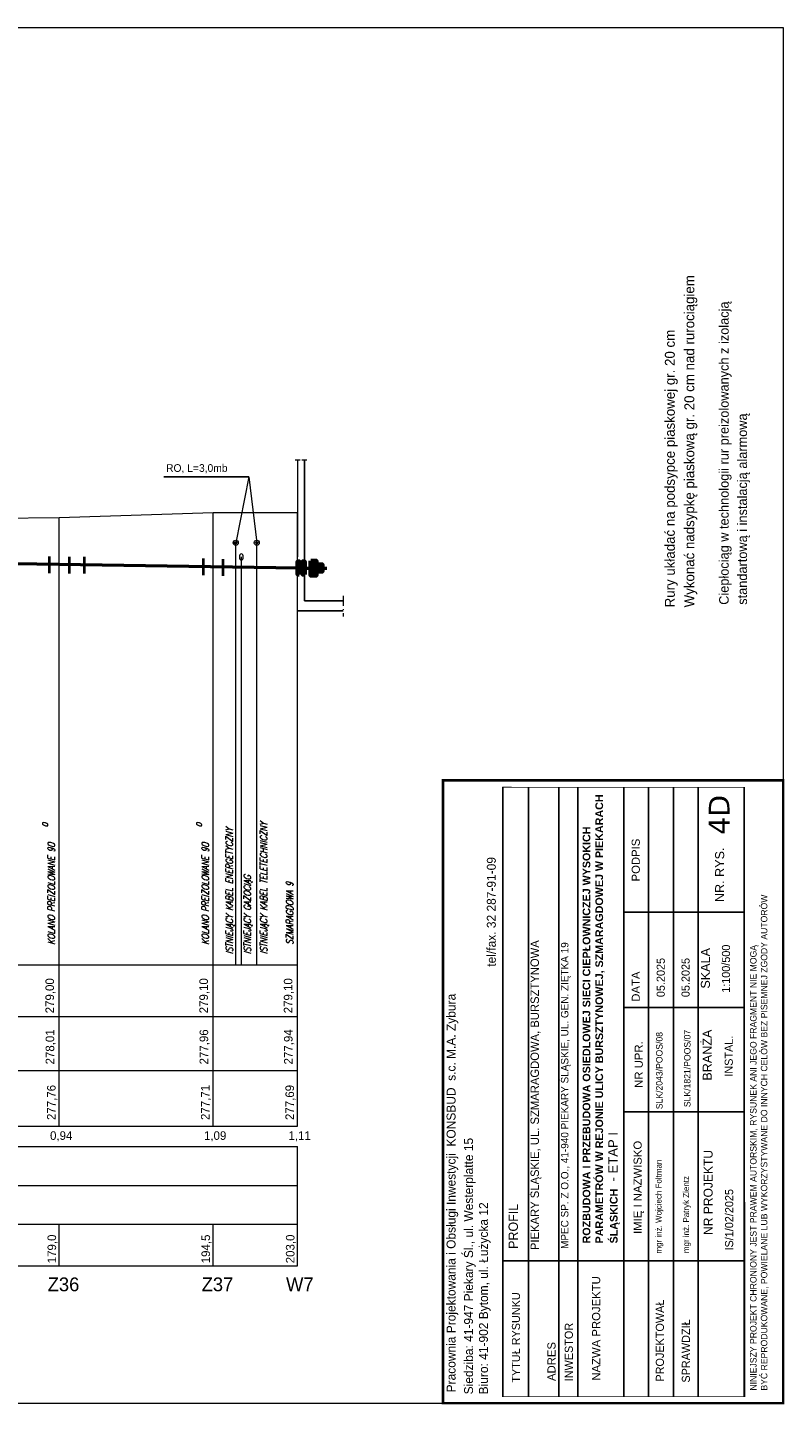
# Model space of a CAD drawing. Extents: x 6567519 to 6569315, y 5583523 to 5585607.
# Tile 55 of 67: x 6567952 to 6568104, y 5584756 to 5585033. Entities that reach past the tile are written whole.
import ezdxf

# ---------------------------------------------------------------- set-up
doc = ezdxf.new("R2010")
doc.units = 0
doc.linetypes.add('GAK', pattern=[3.5, 2, -0.7, 0.1, -0.7])
doc.linetypes.add('KOC', pattern=[2, 1.5, -0.5])
for name, color, linetype, lineweight in [('0-przyłącze', 7, 'CONTINUOUS', 50), ('monitorigng', 220, 'KOC', 30), ('pomocnicza', 140, 'CONTINUOUS', 30), ('siec', 7, 'GAK', 70), ('tekst', 2, 'CONTINUOUS', 20)]:
    doc.layers.add(name, color=color, linetype=linetype, lineweight=lineweight)
for name, color, linetype in [('_D.OBRZEŻE', 43, 'CONTINUOUS'), ('tabela', 141, 'CONTINUOUS'), ('teren', 7, 'CONTINUOUS')]:
    doc.layers.add(name, color=color, linetype=linetype)
doc.styles.add('Opisy018', font='verdana.ttf', dxfattribs={"height": 20})
doc.styles.add('ULICA', font='SIMPLEX', dxfattribs={"width": 0.8, "oblique": 15.00003, "height": 1.25})

msp = doc.modelspace()

# ---------------------------------------------------------------- hatches: boundary and pattern name
at = {"layer": 'siec', "linetype": 'Continuous'}
for points in [[(6568006.114, 5584925.811), (6568006.409, 5584925.811), (6568006.41, 5584923.202), (6568006.114, 5584923.202)], [(6568007.169, 5584925.811), (6568007.464, 5584925.811), (6568007.465, 5584923.202), (6568007.169, 5584923.202)]]:
    msp.add_hatch(color=256, dxfattribs=at).paths.add_polyline_path(points)
at = {"layer": 'siec', "lineweight": 20}
h = msp.add_hatch(color=3, dxfattribs=at)
h.paths.add_polyline_path([(6568011.025, 5584925.211), (6568011.025, 5584924.507), (6568009.833, 5584924.507), (6568009.833, 5584925.211)])
h.paths.add_polyline_path([(6568009.833, 5584923.802), (6568009.833, 5584924.507), (6568011.025, 5584924.507), (6568011.025, 5584923.802)])
h.paths.add_polyline_path([(6568008.766, 5584924.507), (6568009.833, 5584924.507), (6568009.833, 5584923.802), (6568009.833, 5584923.016), (6568008.766, 5584923.016)])
h.paths.add_polyline_path([(6568008.766, 5584925.997), (6568009.833, 5584925.997), (6568009.833, 5584924.507), (6568008.766, 5584924.507)])

# ---------------------------------------------------------------- linework, layer by layer
at = {"layer": '0-przyłącze', "color": 0, "lineweight": 25}
msp.add_line((6567996.281, 5584942.875), (6567979.178, 5584942.873), dxfattribs=at)
at = {"layer": '0-przyłącze', "color": 1, "linetype": 'ByBlock', "lineweight": 40}
for p, q in [((6567956.089, 5584926.861), (6567956.089, 5584923.503)), ((6567960.077, 5584926.774), (6567960.077, 5584923.416)), ((6567963.092, 5584926.758), (6567963.092, 5584923.4)), ((6567987.089, 5584926.406), (6567987.089, 5584923.048)), ((6567991.077, 5584926.319), (6567991.077, 5584922.961))]:
    msp.add_line(p, q, dxfattribs=at)
at = {"layer": '0-przyłącze', "color": 0, "lineweight": 20, "extrusion": (0, 0, -1)}
msp.add_ellipse((6567994.771, 5584926.743), major_axis=(0, 0.646), ratio=0.5936938, dxfattribs=at)
at = {"layer": '_D.OBRZEŻE', "color": 0}
for p, q in [((6568047.397, 5584757.611), (6568047.397, 5584880.384)), ((6568052.596, 5584757.647), (6568052.596, 5584880.383)), ((6568058.732, 5584757.667), (6568058.732, 5584880.381)), ((6568062.51, 5584757.667), (6568062.51, 5584880.379)), ((6568071.766, 5584757.667), (6568071.766, 5584880.376)), ((6568076.766, 5584757.667), (6568076.766, 5584880.374)), ((6568081.766, 5584757.667), (6568081.766, 5584880.373)), ((6568086.766, 5584757.667), (6568086.766, 5584880.371)), ((6568096.019, 5584757.667), (6568096.019, 5584880.368)), ((6568096.019, 5584855.24), (6568071.766, 5584855.24)), ((6568096.019, 5584836.051), (6568071.766, 5584836.051)), ((6568096.019, 5584815.038), (6568071.766, 5584815.038)), ((6568096.019, 5584785.038), (6568047.397, 5584785.038))]:
    msp.add_line(p, q, dxfattribs=at)
for points, const_width in [([(6568035.397, 5584756.35), (6568035.397, 5584881.75), (6568103.871, 5584881.75), (6568103.871, 5584756.35)], 0.518), ([(6568047.371, 5584880.384), (6568047.371, 5584757.667), (6568096.169, 5584757.667), (6568096.091, 5584880.368)], 0.148)]:
    msp.add_lwpolyline(points, close=True, dxfattribs=dict(at, const_width=const_width))
at = {"layer": 'monitorigng', "color": 1, "linetype": 'ByBlock', "lineweight": 20}
msp.add_line((6567993.638, 5584844.607), (6567993.638, 5584929.607), dxfattribs=at)
at = {"layer": 'monitorigng', "color": 40, "linetype": 'ByBlock', "lineweight": 20}
msp.add_line((6567997.886, 5584844.607), (6567997.886, 5584929.607), dxfattribs=at)
at = {"layer": 'monitorigng', "color": 2, "linetype": 'ByBlock', "lineweight": 20}
msp.add_line((6567994.771, 5584844.607), (6567994.771, 5584926.743), dxfattribs=at)
at = {"layer": 'pomocnicza', "color": 0, "lineweight": 20}
for p, q in [((6567958.075, 5584812.146), (6567958.075, 5584844.607)), ((6567989.075, 5584812.146), (6567989.075, 5584844.607)), ((6568006.075, 5584812.146), (6568006.075, 5584844.607)), ((6568006.075, 5584783.993), (6568006.075, 5584808.035)), ((6567958.075, 5584783.993), (6567958.075, 5584792.369)), ((6567989.075, 5584783.993), (6567989.075, 5584792.369))]:
    msp.add_line(p, q, dxfattribs=at)
at = {"layer": 'siec', "linetype": 'ByBlock', "lineweight": 20}
for p, q in [((6567529.67, 5585033.35), (6568103.871, 5585033.35)), ((6568103.871, 5585033.35), (6568103.871, 5584756.35)), ((6567996.281, 5584942.875), (6567993.638, 5584929.607)), ((6567996.281, 5584942.875), (6567997.886, 5584929.607)), ((6567989.075, 5584935.607), (6567958.075, 5584934.607)), ((6567989.075, 5584844.607), (6567989.075, 5584935.607)), ((6568006.075, 5584935.607), (6567989.075, 5584935.607)), ((6568006.075, 5584844.607), (6568006.075, 5584935.607)), ((6567958.075, 5584934.607), (6567863.075, 5584933.607)), ((6567958.075, 5584844.607), (6567958.075, 5584934.607)), ((6567529.67, 5584756.35), (6568103.871, 5584756.35))]:
    msp.add_line(p, q, dxfattribs=at)
at = {"layer": 'siec', "color": 0, "linetype": 'ByBlock', "lineweight": 20}
for p, q in [((6568005.603, 5584946.296), (6568006.626, 5584946.296)), ((6568006.953, 5584946.296), (6568007.976, 5584946.296))]:
    msp.add_line(p, q, dxfattribs=at)
at = {"layer": 'siec', "color": 0, "linetype": 'Continuous', "lineweight": 20}
msp.add_line((6568006.114, 5584926.803), (6568006.114, 5584946.296), dxfattribs=at)
at = {"layer": 'siec', "linetype": 'ByBlock', "lineweight": 50}
msp.add_line((6568006.075, 5584924.507), (6567863.075, 5584926.607), dxfattribs=at)
at = {"layer": 'siec', "color": 1, "linetype": 'ByBlock', "lineweight": 50}
msp.add_line((6568006.114, 5584924.507), (6568012.017, 5584924.507), dxfattribs=at)
at = {"layer": 'siec', "color": 1, "lineweight": 20}
msp.add_line((6568015.284, 5584918.9), (6568015.284, 5584914.75), dxfattribs=at)
at = {"layer": 'siec', "linetype": 'Continuous'}
for points in [[(6568006.41, 5584923.202), (6568006.114, 5584923.202), (6568006.114, 5584925.811), (6568006.41, 5584925.811)], [(6568007.465, 5584923.202), (6568007.169, 5584923.202), (6568007.169, 5584925.811), (6568007.465, 5584925.811)], [(6568008.766, 5584925.997), (6568009.833, 5584925.997), (6568009.833, 5584923.016), (6568008.766, 5584923.016)], [(6568009.833, 5584925.211), (6568011.025, 5584925.211), (6568011.025, 5584923.802), (6568009.833, 5584923.802)]]:
    msp.add_lwpolyline(points, close=True, dxfattribs=at)
at = {"layer": 'siec', "linetype": 'Continuous', "lineweight": 20}
for centre in [(6567993.638, 5584929.607), (6567997.886, 5584929.607)]:
    msp.add_circle(centre, 0.508, dxfattribs=at)
at = {"layer": 'siec', "linetype": 'ByBlock', "lineweight": 20}
for centre in [(6567993.638, 5584929.607), (6567997.886, 5584929.607)]:
    msp.add_circle(centre, 0.216, dxfattribs=at)
at = {"layer": 'tabela', "color": 0, "linetype": 'ByBlock', "lineweight": 20}
for p, q in [((6567549.927, 5584844.607), (6568006.075, 5584844.607)), ((6567549.927, 5584834.2), (6568006.075, 5584834.2)), ((6567549.927, 5584823.339), (6568006.075, 5584823.339)), ((6567549.927, 5584823.339), (6568006.075, 5584823.339)), ((6567549.927, 5584812.146), (6568006.075, 5584812.146)), ((6567549.927, 5584808.035), (6568006.075, 5584808.035)), ((6567549.927, 5584800.188), (6568006.075, 5584800.188)), ((6567549.927, 5584800.188), (6568006.075, 5584800.188)), ((6567549.927, 5584800.188), (6568006.075, 5584800.188)), ((6567549.927, 5584792.369), (6568006.075, 5584792.369)), ((6567549.927, 5584792.369), (6568006.075, 5584792.369)), ((6567549.927, 5584783.993), (6568006.075, 5584783.993))]:
    msp.add_line(p, q, dxfattribs=at)
at = {"layer": 'teren', "color": 3}
for p, q in [((6568007.464, 5584946.296), (6568007.464, 5584917.919)), ((6568006.114, 5584915.919), (6568015.284, 5584915.919)), ((6568007.464, 5584917.919), (6568015.284, 5584917.919)), ((6568007.464, 5584917.919), (6568015.284, 5584917.919))]:
    msp.add_line(p, q, dxfattribs=at)

# ---------------------------------------------------------------- texts
at = {"layer": '_D.OBRZEŻE', "color": 0, "attachment_point": 1, "rotation": 90}
for s, insert, char_height, width in [('{\\fArial|b1|i0|c238|p34;\\H0.819x;ROZBUDOWA I PRZEBUDOWA OSIEDLOWEJ SIECI CIEPŁOWNICZEJ WYSOKICH PARAMETRÓW W REJONIE ULICY BURSZTYNOWEJ, SZMARAGDOWEJ W PIEKARACH ŚLĄSKICH\\fArial|b0|i0|c238|p34;\\H1.221x; \\H1x; - ETAP I\\P\\H1x; }', (6568063.493, 5584788.516), 1.88431, 95.17216), ('{\\fArial|b0|i0|c238|p34;\\Q0;PODPIS}', (6568073.373, 5584861.406), 1.6325, 47.38523), ('{\\H0.8612x; tel/fax. 32 287-91-09}\\P ', (6568044.205, 5584843.573), 2.09, 63.97006), ('{\\fArial|b0|i0|c238|p34;\\Q0;NR. RYS.}', (6568090.173, 5584857.255), 1.81389, 47.38523), (' NINIEJSZY PROJEKT CHRONIONY JEST PRAWEM AUTORSKIM, RYSUNEK ANI JEGO FRAGMENT NIE MOGĄ\\P BYĆ REPRODUKOWANE, POWIELANE LUB WYKORZYSTYWANE DO INNYCH CELÓW BEZ PISEMNEJ ZGODY AUTORÓW', (6568097.208, 5584758.404), 1.3, 144.97931), ('MPEC SP. Z O.O., 41-940 PIEKARY ŚLĄSKIE, UL. GEN. ZIĘTKA 19', (6568059.128, 5584787.409), 1.5, 103.19293), ('PIEKARY ŚLĄSKIE, UL. SZMARAGDOWA, BURSZTYNOWA', (6568053.003, 5584787.177), 1.6929, 91.89273), ('05.2025', (6568078.4, 5584838.111), 1.6325, 47.38523), ('05.2025', (6568083.4, 5584838.111), 1.6325, 47.38523), ('{\\fArial|b0|i0|c238|p34;\\Q0;SKALA}', (6568087.3, 5584839.827), 1.81389, 47.38523), ('^I  1:100/500', (6568091.537, 5584831.233), 1.6325, 47.38523), ('Pracownia Projektowania i Obsługi Inwestycji  KONSBUD  s.c. M.A. Zybura{\\Q15;              }', (6568036.099, 5584758.522), 1.8, 562.17756), ('{\\fArial|b0|i0|c238|p34;\\Q0;DATA}', (6568073.373, 5584837.182), 1.6325, 47.38523), ('SLK/2043/POOS/08', (6568078.279, 5584815.533), 1.3, 45.01597), ('SLK/1821/POOS/07', (6568083.909, 5584815.961), 1.3, 45.01597), ('{\\fArial|b0|i0|c238|p34;\\Q0;BRANŻA}', (6568087.675, 5584821.287), 1.81389, 47.38523), ('{\\fArial|b0|i0|c238|p34;NR UPR.}', (6568073.963, 5584819.843), 1.6325, 47.38523), ('^IINSTAL.', (6568092.088, 5584815.565), 1.6325, 47.38523), ('Siedziba: 41-947 Piekary Śl., ul. Westerplatte 15\\PBiuro: 41-902 Bytom, ul. Łużycka 12', (6568039.625, 5584758.128), 1.8, 96.14539), ('{\\fArial|b0|i0|c238|p34;\\Q0;IMIĘ I NAZWISKO}', (6568073.748, 5584790.432), 1.6325, 47.38523), ('mgr inż. Wojciech Foltman', (6568078.179, 5584786.48), 1.2, 47.38523), ('NR PROJEKTU', (6568087.851, 5584790.227), 1.81389, 47.38523), ('mgr inż. Patryk Zientz', (6568083.722, 5584786.567), 1.2, 47.38523), ('\\A1;    IS/1/02/2025', (6568092.175, 5584784.667), 1.6325, 47.38523), ('PROFIL', (6568048.578, 5584787.414), 1.881, 95.48536), ('{\\fArial|b0|i0|c238|p34;NAZWA PROJEKTU}', (6568065.391, 5584760.882), 1.6325, 47.38523), ('TYTUŁ RYSUNKU', (6568049.247, 5584760.484), 1.6325, 47.38523), ('PROJEKTOWAŁ', (6568078.227, 5584760.698), 1.6325, 47.38523), ('INWESTOR', (6568059.889, 5584760.765), 1.6325, 47.38523), ('SPRAWDZIŁ', (6568083.464, 5584760.49), 1.6325, 47.38523), ('{\\fArial|b0|i0|c238|p34;ADRES }', (6568056.399, 5584760.81), 1.6325, 47.38523)]:
    msp.add_mtext(s, dxfattribs=dict(at, insert=insert, char_height=char_height, width=width))
at = {"layer": '_D.OBRZEŻE', "color": 0, "insert": (6568088.89, 5584870.781), "char_height": 4.18, "width": 6.8401, "attachment_point": 1, "rotation": 90, "style": 'Opisy018'}
msp.add_mtext('4D', dxfattribs=at)
at = {"layer": 'pomocnicza', "lineweight": 20}
for s, height, p in [('Wykonać nadsypkę piaskową gr. 20 cm nad rurociągiem', 2, (6568085.975, 5584916.594)), ('Ciepłociąg w technologii rur preizolowanych z izolacją', 1.92, (6568092.902, 5584917.109)), ('Rury układać na podsypce piaskowej gr. 20 cm', 2, (6568082.051, 5584916.594)), ('standartową i instalacją alarmową ', 1.92, (6568096.593, 5584917.119))]:
    msp.add_text(s, height=height, rotation=90, dxfattribs=at).set_placement(p)
at = {"layer": 'pomocnicza', "color": 0, "linetype": 'ByBlock', "lineweight": 20, "style": 'ULICA', "oblique": 15.00003, "width": 0.8}
for s, height, p in [('ISTNIEJĄCY KABEL TELETECHNICZNY', 1.4, (6567999.985, 5584846.773)), ('0', 1.12, (6567955.835, 5584872.379)), ('0', 1.12, (6567986.835, 5584872.379)), ('ISTNIEJĄCY KABEL ENERGETYCZNY', 1.4, (6567993.069, 5584846.773)), ('KOLANO PREIZOLOWANE 90', 1.4, (6567957.22, 5584848.664)), ('KOLANO PREIZOLOWANE 90', 1.4, (6567988.22, 5584848.664)), ('ISTNIEJĄCY GAZOCIĄG', 1.4, (6567996.685, 5584846.773)), ('SZMARAGDOWA 9', 1.4, (6568005.22, 5584848.664))]:
    msp.add_text(s, height=height, rotation=90, dxfattribs=at).set_placement(p)
at = {"layer": 'tekst', "color": 141, "lineweight": 20}
msp.add_text('RO, L=3,0mb', height=1.54829, dxfattribs=at).set_placement((6567979.623, 5584943.879))
at = {"layer": 'tekst', "color": 0, "lineweight": 20}
for s, p in [('279,00', (6567957.051, 5584834.852)), ('279,10', (6567988.051, 5584834.852)), ('279,10', (6568005.051, 5584834.852)), ('278,01', (6567957.095, 5584824.559)), ('277,96', (6567988.095, 5584824.559)), ('277,94', (6568005.095, 5584824.559)), ('277,76', (6567957.372, 5584813.366)), ('277,71', (6567988.372, 5584813.366)), ('277,69', (6568005.372, 5584813.366)), ('179,0', (6567957.474, 5584784.516)), ('194,5', (6567988.474, 5584784.516)), ('203,0', (6568005.474, 5584784.516))]:
    msp.add_text(s, height=1.728, rotation=90, dxfattribs=at).set_placement(p)
for s, height, p in [('0,94', 1.728, (6567956.252, 5584809.37)), ('1,09', 1.728, (6567987.252, 5584809.37)), ('1,11', 1.728, (6568004.252, 5584809.37)), ('Z36', 2.7648, (6567955.778, 5584778.894)), ('Z37', 2.7648, (6567986.778, 5584778.894)), ('W7', 2.7648, (6568003.778, 5584778.894))]:
    msp.add_text(s, height=height, dxfattribs=at).set_placement(p)

doc.saveas('drawing.dxf')
